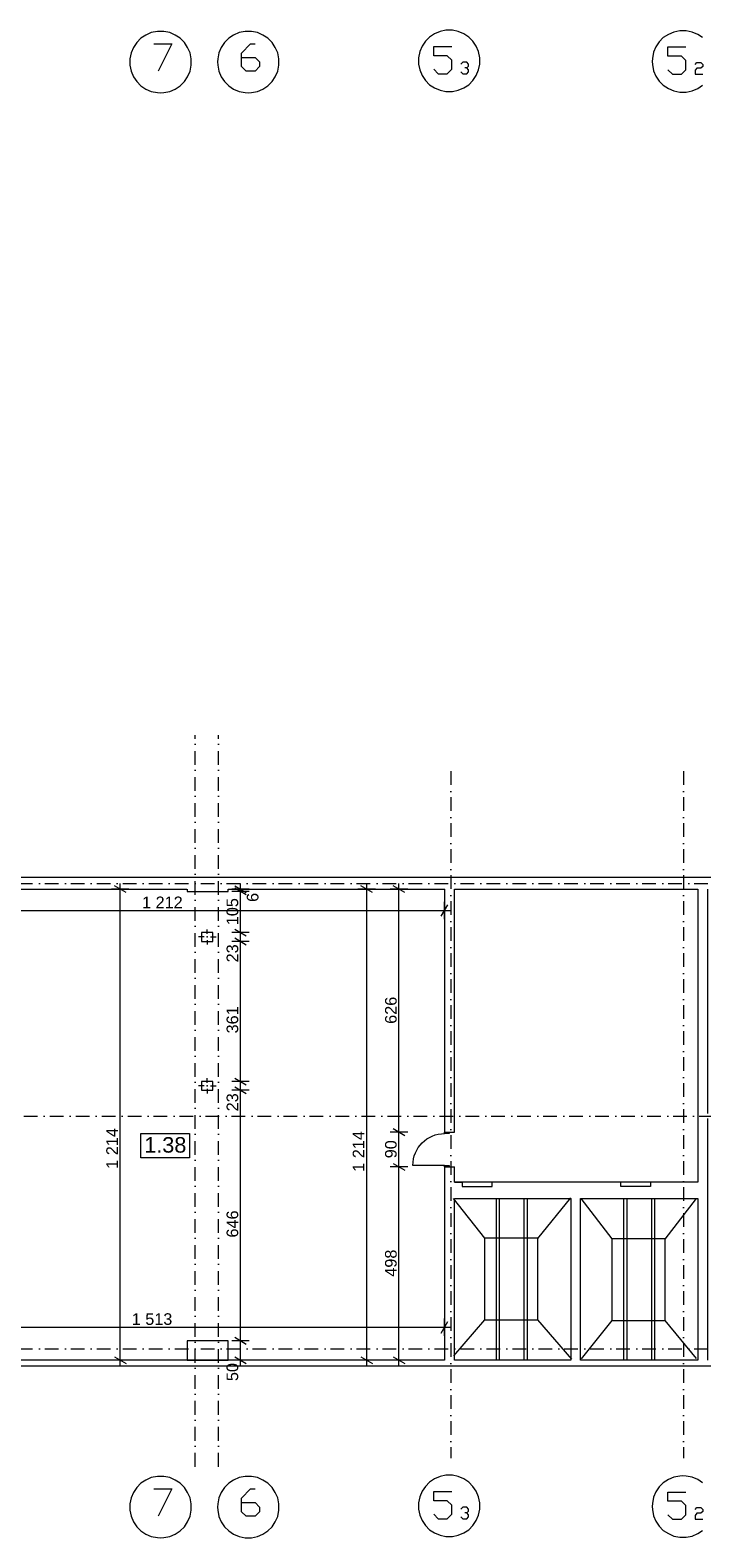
# Model space of a CAD drawing. Extents: x -283435 to 14216, y -77540 to 30522.
# Tile 99 of 177: x -114463 to -97126, y -77540 to -38660. Entities that reach past the tile are written whole.
import ezdxf

# ---------------------------------------------------------------- set-up
doc = ezdxf.new("R2010")
doc.units = 0
doc.header["$MEASUREMENT"] = 0
doc.linetypes.add('Kropki i Kreski', pattern=[670.277762, 352.777767, -176.388884, 0, -141.111112])
for name, color, linetype in [('Drzwi ArchiCAD', 7, 'Continuous'), ('SŁUPY', 7, 'Continuous'), ('WYMIARY', 7, 'Continuous'), ('ŚCIANY', 7, 'Continuous')]:
    doc.layers.add(name, color=color, linetype=linetype)
for name, color, linetype, lineweight in [('Drzwi ArchiCAD_Nr_Pióra__3', 3, 'Continuous', 18), ('Drzwi ArchiCAD_Nr_Pióra__7', 7, 'Continuous', 18), ('LINIE_Nr_Pióra__7', 7, 'Continuous', 18), ('OPISY_Nr_Pióra__65', 65, 'Continuous', 18), ('OPISY_Nr_Pióra__86', 86, 'Continuous', 18), ('OSIE_Nr_Pióra__5', 5, 'Continuous', 18), ('OSIE_Nr_Pióra__7', 7, 'Continuous', 18), ('SŁUPY_Nr_Pióra__20', 20, 'Continuous', 18), ('WYMIARY_Nr_Pióra__4', 4, 'Continuous', 18), ('WYMIARY_Nr_Pióra__5', 5, 'Continuous', 18), ('ŚCIANY_Nr_Pióra__7', 7, 'Continuous', 18)]:
    doc.layers.add(name, color=color, linetype=linetype, lineweight=lineweight)
doc.layers.add('SŁUPY_Nr_Pióra__28', color=7, linetype='Continuous', lineweight=18, true_color=0x260900)
doc.styles.add('GENERATED_STYLE_1', font='arial.ttf')
doc.styles.add('GENERATED_STYLE_2', font='txt')
doc.dimstyles.new('GENERATED_STYLE__1', dxfattribs={"dimtxt": 300, "dimasz": 228, "dimexe": 0.18, "dimexo": 0, "dimgap": 0.09, "dimtad": 1, "dimdec": 0, "dimlfac": 0.1, "dimzin": 0, "dimdsep": 46, "dimtxsty": 'GENERATED_STYLE_2', "dimblk": 'ARROWHEAD_2', "dimblk1": 'ARROWHEAD_2', "dimblk2": 'ARROWHEAD_2', "dimcen": 0.09, "dimclrd": 256, "dimclre": 256, "dimclrt": 256, "dimazin": 0, "dimtfac": 1, "dimtdec": 4, "dimtmove": 0, "dimatfit": 3, "dimfxl": 1, "dimtolj": 1, "dimtzin": 0, "dimarcsym": 0})
doc.dimstyles.new('GENERATED_STYLE__2', dxfattribs={"dimtxt": 300, "dimasz": 228, "dimexe": 0.18, "dimexo": 0, "dimgap": 0.09, "dimtad": 1, "dimtih": 1, "dimtoh": 1, "dimdec": 0, "dimlfac": 0.1, "dimzin": 0, "dimdsep": 46, "dimtxsty": 'GENERATED_STYLE_2', "dimblk": 'ARROWHEAD_2', "dimblk1": 'ARROWHEAD_2', "dimblk2": 'ARROWHEAD_2', "dimcen": 0.09, "dimclrd": 256, "dimclre": 256, "dimclrt": 256, "dimazin": 0, "dimtfac": 1, "dimtdec": 4, "dimtmove": 0, "dimatfit": 3, "dimfxl": 1, "dimtolj": 1, "dimtzin": 0, "dimarcsym": 0})
doc.dimstyles.new('GENERATED_STYLE__3', dxfattribs={"dimtxt": 300, "dimasz": 228, "dimexe": 0.18, "dimexo": 0, "dimgap": 0.09, "dimtad": 1, "dimtih": 1, "dimtoh": 1, "dimdec": 0, "dimlfac": 0.1, "dimzin": 0, "dimdsep": 46, "dimtxsty": 'GENERATED_STYLE_2', "dimblk": 'ARROWHEAD_2', "dimblk1": 'ARROWHEAD_2', "dimblk2": 'ARROWHEAD_2', "dimcen": 0.09, "dimclrd": 256, "dimclre": 256, "dimclrt": 256, "dimazin": 0, "dimtfac": 1, "dimtdec": 4, "dimtmove": 2, "dimatfit": 3, "dimfxl": 1, "dimtolj": 1, "dimtzin": 0, "dimarcsym": 0})
doc.dimstyles.new('GENERATED_STYLE__4', dxfattribs={"dimtxt": 300, "dimasz": 228, "dimexe": 0.18, "dimexo": 0, "dimgap": 0.09, "dimtad": 1, "dimdec": 0, "dimlfac": 0.1, "dimzin": 0, "dimdsep": 46, "dimtxsty": 'GENERATED_STYLE_2', "dimblk": 'ARROWHEAD_2', "dimblk1": 'ARROWHEAD_2', "dimblk2": 'ARROWHEAD_2', "dimcen": 0.09, "dimclrd": 256, "dimclre": 256, "dimclrt": 256, "dimazin": 0, "dimtfac": 1, "dimtdec": 4, "dimtmove": 2, "dimatfit": 3, "dimfxl": 1, "dimtolj": 1, "dimtzin": 0, "dimarcsym": 0})

# ---------------------------------------------------------------- blocks, each defined once
blk = doc.blocks.new('Ściana_399', base_point=(-97226, -60663))
at = {"layer": 'ŚCIANY_Nr_Pióra__7', "linetype": 'Continuous'}
for p, q in [((-97226, -60813), (-97226, -68370)), ((-96976, -66593), (-96976, -60813)), ((-96976, -68370), (-96976, -66723)), ((-97226, -68790), (-97226, -72956)), ((-96976, -72956), (-96976, -68790))]:
    blk.add_line(p, q, dxfattribs=at)
blk = doc.blocks.new('Ściana_212', base_point=(-96976, -68370))
at = {"layer": 'ŚCIANY_Nr_Pióra__7', "linetype": 'Continuous'}
for p, q in [((-97226, -68370), (-103514, -68370)), ((-96976, -68790), (-96976, -68370)), ((-103514, -68790), (-100510, -68790)), ((-100260, -68790), (-97226, -68790))]:
    blk.add_line(p, q, dxfattribs=at)
blk = doc.blocks.new('D1 Drzwi proste 12_133')
at = {"layer": 'Drzwi ArchiCAD_Nr_Pióra__3', "linetype": 'Continuous'}
for p, q in [((410, 0), (410, 820)), ((-410, 0), (-450, 0)), ((-450, 0), (-450, -115)), ((-410, -115), (-410, 0)), ((450, 0), (410, 0)), ((410, 0), (410, -115)), ((450, -115), (450, 0)), ((-450, -115), (-410, -115)), ((410, -115), (450, -115))]:
    blk.add_line(p, q, dxfattribs=at)
blk.add_arc((410, 0), 820, 90, 180, dxfattribs=at)
at = {"layer": 'Drzwi ArchiCAD_Nr_Pióra__7', "linetype": 'Continuous'}
for p, q in [((-450, 0), (-450, -115)), ((450, 0), (450, -115))]:
    blk.add_line(p, q, dxfattribs=at)
blk = doc.blocks.new('Ściana_211', base_point=(-103514, -60663))
at = {"layer": 'ŚCIANY_Nr_Pióra__7', "linetype": 'Continuous'}
for p, q in [((-103764, -60813), (-103764, -67074)), ((-103514, -67074), (-103514, -60813)), ((-103764, -67074), (-103649, -67074)), ((-103649, -67074), (-103514, -67074)), ((-103764, -67974), (-103649, -67974)), ((-103764, -67974), (-103764, -72956)), ((-103649, -67974), (-103514, -67974)), ((-103514, -68370), (-103514, -67974)), ((-103514, -72956), (-103514, -68790))]:
    blk.add_line(p, q, dxfattribs=at)
at = {"layer": 'Drzwi ArchiCAD', "linetype": 'Continuous', "xscale": -1, "rotation": 90}
blk.add_blockref('D1 Drzwi proste 12_133', (-103764, -67524), dxfattribs=at)
blk = doc.blocks.new('Ściana_210', base_point=(-100510, -68370))
at = {"layer": 'ŚCIANY_Nr_Pióra__7', "linetype": 'Continuous'}
for p, q in [((-100510, -68790), (-100510, -72956)), ((-100260, -72956), (-100260, -68790))]:
    blk.add_line(p, q, dxfattribs=at)
blk = doc.blocks.new('Ściana_426', base_point=(-149541, -72956))
at = {"layer": 'ŚCIANY_Nr_Pióra__7', "linetype": 'Continuous'}
for p, q in [((-103764, -72956), (-118892, -72956)), ((-100510, -72956), (-103514, -72956)), ((-97226, -72956), (-100260, -72956)), ((-119611, -73106), (-87783, -73106))]:
    blk.add_line(p, q, dxfattribs=at)
blk = doc.blocks.new('Ściana_446', base_point=(-183855, -60663))
at = {"layer": 'ŚCIANY_Nr_Pióra__7', "linetype": 'Continuous'}
for p, q in [((-110414, -60513), (-183685, -60513)), ((-115881, -60813), (-110414, -60813))]:
    blk.add_line(p, q, dxfattribs=at)
blk = doc.blocks.new('Ściana_500', base_point=(-110414, -72956))
at = {"layer": 'ŚCIANY_Nr_Pióra__7', "linetype": 'Continuous'}
for p, q in [((-109354, -72456), (-110414, -72456)), ((-110414, -72456), (-110414, -72956)), ((-109354, -72956), (-109354, -72456)), ((-110414, -72956), (-109354, -72956))]:
    blk.add_line(p, q, dxfattribs=at)
blk = doc.blocks.new('Ściana_501', base_point=(-110414, -60873))
at = {"layer": 'ŚCIANY_Nr_Pióra__7', "linetype": 'Continuous'}
for p, q in [((-109354, -60513), (-110414, -60513)), ((-110414, -60813), (-110414, -60873)), ((-110414, -60873), (-109354, -60873)), ((-109354, -60873), (-109354, -60813))]:
    blk.add_line(p, q, dxfattribs=at)
blk = doc.blocks.new('Ściana_502', base_point=(-109354, -60663))
at = {"layer": 'ŚCIANY_Nr_Pióra__7', "linetype": 'Continuous'}
for p, q in [((10897, -60513), (-109354, -60513)), ((-109354, -60813), (-103764, -60813)), ((-103514, -60813), (-97226, -60813))]:
    blk.add_line(p, q, dxfattribs=at)
blk = doc.blocks.new('Słup_160', base_point=(-109891, -65884))
at = {"layer": 'SŁUPY_Nr_Pióra__20', "linetype": 'Continuous'}
for p, q in [((-109891, -65804), (-109891, -65689)), ((-109971, -65884), (-110116, -65884)), ((-109891, -65964), (-109891, -66079)), ((-109811, -65884), (-109666, -65884))]:
    blk.add_line(p, q, dxfattribs=at)
blk.add_point((-109891, -65884), dxfattribs=at)
at = {"layer": 'SŁUPY_Nr_Pióra__28', "linetype": 'Continuous', "flags": 128}
blk.add_lwpolyline([(-109746, -65999), (-109746, -65769), (-110036, -65769), (-110036, -65999)], close=True, dxfattribs=at)
blk = doc.blocks.new('Słup_161', base_point=(-109891, -62043))
at = {"layer": 'SŁUPY_Nr_Pióra__20', "linetype": 'Continuous'}
for p, q in [((-109971, -62043), (-110116, -62043)), ((-109891, -61963), (-109891, -61848)), ((-109891, -62123), (-109891, -62238)), ((-109811, -62043), (-109666, -62043))]:
    blk.add_line(p, q, dxfattribs=at)
blk.add_point((-109891, -62043), dxfattribs=at)
at = {"layer": 'SŁUPY_Nr_Pióra__28', "linetype": 'Continuous', "flags": 128}
blk.add_lwpolyline([(-109746, -62158), (-109746, -61928), (-110036, -61928), (-110036, -62158)], close=True, dxfattribs=at)
blk = doc.blocks.new('*D2104')
at = {"layer": 'WYMIARY_Nr_Pióra__4', "linetype": 'Continuous', "transparency": 16777216}
for p, q in [((-118892, -72333), (-118892, -71883)), ((-103764, -72333), (-103764, -71883)), ((-118805, -71958), (-118979, -72258)), ((-118892, -72108), (-103764, -72108)), ((-103851, -72258), (-103678, -71958)), ((-103764, -72108), (-103618, -72108))]:
    blk.add_line(p, q, dxfattribs=at)
at = {"layer": 'WYMIARY_Nr_Pióra__5', "transparency": 16777216, "insert": (-111841, -71748), "char_height": 300, "attachment_point": 1, "style": 'GENERATED_STYLE_1'}
blk.add_mtext('{1\xa0513}', dxfattribs=at)
blk = doc.blocks.new('ARROWHEAD_2')
at = {"linetype": 'Continuous'}
for p, q in [((0, 0), (-1, 0)), ((-0.38, -0.66), (0.38, 0.66))]:
    blk.add_line(p, q, dxfattribs=at)
blk = doc.blocks.new('*D2119')
at = {"layer": 'WYMIARY_Nr_Pióra__4', "linetype": 'Continuous', "transparency": 16777216}
for p, q in [((-115794, -61212), (-115967, -61512)), ((-115881, -61587), (-115881, -61137)), ((-115881, -61362), (-103764, -61362)), ((-103851, -61512), (-103678, -61212)), ((-103764, -61587), (-103764, -61137)), ((-103764, -61362), (-103618, -61362))]:
    blk.add_line(p, q, dxfattribs=at)
at = {"layer": 'WYMIARY_Nr_Pióra__5', "transparency": 16777216, "insert": (-111574, -61002), "char_height": 300, "attachment_point": 1, "style": 'GENERATED_STYLE_1'}
blk.add_mtext('{1\xa0212}', dxfattribs=at)
blk = doc.blocks.new('*D2120')
at = {"layer": 'WYMIARY_Nr_Pióra__4', "linetype": 'Continuous', "transparency": 16777216}
for p, q in [((-104718, -67974), (-105168, -67974)), ((-105093, -67887), (-104793, -68061)), ((-104943, -72956), (-104943, -67974)), ((-104718, -72956), (-105168, -72956)), ((-105093, -72869), (-104793, -73042)), ((-104943, -73103), (-104943, -72956))]:
    blk.add_line(p, q, dxfattribs=at)
at = {"layer": 'WYMIARY_Nr_Pióra__5', "transparency": 16777216, "insert": (-105303, -70806), "char_height": 300, "attachment_point": 1, "rotation": 90, "style": 'GENERATED_STYLE_1'}
blk.add_mtext('{498}', dxfattribs=at)
blk = doc.blocks.new('*D2121')
at = {"layer": 'WYMIARY_Nr_Pióra__4', "linetype": 'Continuous', "transparency": 16777216}
for p, q in [((-104718, -67074), (-105168, -67074)), ((-105093, -66987), (-104793, -67161)), ((-104943, -67974), (-104943, -67074)), ((-104718, -67974), (-105168, -67974)), ((-105093, -67887), (-104793, -68061))]:
    blk.add_line(p, q, dxfattribs=at)
at = {"layer": 'WYMIARY_Nr_Pióra__5', "transparency": 16777216, "insert": (-105303, -67752), "char_height": 300, "attachment_point": 1, "rotation": 90, "style": 'GENERATED_STYLE_1'}
blk.add_mtext('{90}', dxfattribs=at)
blk = doc.blocks.new('*D2122')
at = {"layer": 'WYMIARY_Nr_Pióra__4', "linetype": 'Continuous', "transparency": 16777216}
for p, q in [((-104718, -60813), (-105168, -60813)), ((-104793, -60900), (-105093, -60726)), ((-104943, -60813), (-104943, -60666)), ((-104943, -67074), (-104943, -60813)), ((-104718, -67074), (-105168, -67074)), ((-105093, -66987), (-104793, -67161))]:
    blk.add_line(p, q, dxfattribs=at)
at = {"layer": 'WYMIARY_Nr_Pióra__5', "transparency": 16777216, "insert": (-105303, -64285), "char_height": 300, "attachment_point": 1, "rotation": 90, "style": 'GENERATED_STYLE_1'}
blk.add_mtext('{626}', dxfattribs=at)
blk = doc.blocks.new('*D2123')
at = {"layer": 'WYMIARY_Nr_Pióra__4', "linetype": 'Continuous', "transparency": 16777216}
for p, q in [((-105552, -60813), (-106002, -60813)), ((-105627, -60900), (-105927, -60726)), ((-105777, -60813), (-105777, -60666)), ((-105777, -72956), (-105777, -60813)), ((-105552, -72956), (-106002, -72956)), ((-105927, -72869), (-105627, -73042)), ((-105777, -73103), (-105777, -72956))]:
    blk.add_line(p, q, dxfattribs=at)
at = {"layer": 'WYMIARY_Nr_Pióra__5', "transparency": 16777216, "insert": (-106137, -68099), "char_height": 300, "attachment_point": 1, "rotation": 90, "style": 'GENERATED_STYLE_1'}
blk.add_mtext('{1\xa0214}', dxfattribs=at)
blk = doc.blocks.new('*D2379')
at = {"layer": 'WYMIARY_Nr_Pióra__4', "linetype": 'Continuous', "transparency": 16777216}
for p, q in [((-108808, -72456), (-109258, -72456)), ((-109183, -72369), (-108883, -72542)), ((-109033, -72956), (-109033, -72456)), ((-108808, -72956), (-109258, -72956)), ((-109183, -72869), (-108883, -73042)), ((-109033, -73103), (-109033, -72956))]:
    blk.add_line(p, q, dxfattribs=at)
at = {"layer": 'WYMIARY_Nr_Pióra__5', "transparency": 16777216, "insert": (-109393, -73498), "char_height": 300, "attachment_point": 1, "rotation": 90, "style": 'GENERATED_STYLE_1'}
blk.add_mtext('{50}', dxfattribs=at)
blk = doc.blocks.new('*D2380')
at = {"layer": 'WYMIARY_Nr_Pióra__4', "linetype": 'Continuous', "transparency": 16777216}
for p, q in [((-108808, -65999), (-109258, -65999)), ((-109183, -65912), (-108883, -66085)), ((-109033, -72456), (-109033, -65999)), ((-108808, -72456), (-109258, -72456)), ((-109183, -72369), (-108883, -72542))]:
    blk.add_line(p, q, dxfattribs=at)
at = {"layer": 'WYMIARY_Nr_Pióra__5', "transparency": 16777216, "char_height": 300, "attachment_point": 1, "rotation": 90, "style": 'GENERATED_STYLE_1'}
for s, insert in [('{23}', (-109393, -66541)), ('{646}', (-109393, -69796))]:
    blk.add_mtext(s, dxfattribs=dict(at, insert=insert))
blk = doc.blocks.new('*D2381')
at = {"layer": 'WYMIARY_Nr_Pióra__4', "linetype": 'Continuous', "transparency": 16777216}
for p, q in [((-109183, -65682), (-108883, -65855)), ((-108808, -65769), (-109258, -65769)), ((-108808, -65999), (-109258, -65999)), ((-109183, -65912), (-108883, -66085)), ((-109033, -65999), (-109033, -65769))]:
    blk.add_line(p, q, dxfattribs=at)
blk = doc.blocks.new('*D2382')
at = {"layer": 'WYMIARY_Nr_Pióra__4', "linetype": 'Continuous', "transparency": 16777216}
for p, q in [((-108808, -62158), (-109258, -62158)), ((-109183, -62071), (-108883, -62245)), ((-109033, -65769), (-109033, -62158)), ((-109183, -65682), (-108883, -65855)), ((-108808, -65769), (-109258, -65769))]:
    blk.add_line(p, q, dxfattribs=at)
at = {"layer": 'WYMIARY_Nr_Pióra__5', "transparency": 16777216, "char_height": 300, "attachment_point": 1, "rotation": 90, "style": 'GENERATED_STYLE_1'}
for s, insert in [('{23}', (-109393, -62700)), ('{361}', (-109393, -64532))]:
    blk.add_mtext(s, dxfattribs=dict(at, insert=insert))
blk = doc.blocks.new('*D2383')
at = {"layer": 'WYMIARY_Nr_Pióra__4', "linetype": 'Continuous', "transparency": 16777216}
for p, q in [((-108808, -61928), (-109258, -61928)), ((-108808, -62158), (-109258, -62158)), ((-109183, -61841), (-108883, -62015)), ((-109183, -62071), (-108883, -62245)), ((-109033, -62158), (-109033, -61928))]:
    blk.add_line(p, q, dxfattribs=at)
blk = doc.blocks.new('*D2384')
at = {"layer": 'WYMIARY_Nr_Pióra__4', "linetype": 'Continuous', "transparency": 16777216}
for p, q in [((-108808, -60873), (-109258, -60873)), ((-109183, -60726), (-108883, -60900)), ((-108883, -60960), (-109183, -60786)), ((-109033, -61928), (-109033, -60873)), ((-108808, -61928), (-109258, -61928)), ((-109183, -61841), (-108883, -62015))]:
    blk.add_line(p, q, dxfattribs=at)
at = {"layer": 'WYMIARY_Nr_Pióra__5', "transparency": 16777216, "char_height": 300, "attachment_point": 1, "rotation": 90, "style": 'GENERATED_STYLE_1'}
for s, insert in [('{6}', (-108871, -61141)), ('{105}', (-109393, -61742))]:
    blk.add_mtext(s, dxfattribs=dict(at, insert=insert))
blk = doc.blocks.new('*D2385')
at = {"layer": 'WYMIARY_Nr_Pióra__4', "linetype": 'Continuous', "transparency": 16777216}
for p, q in [((-108808, -60813), (-109258, -60813)), ((-108808, -60873), (-109258, -60873)), ((-109183, -60726), (-108883, -60900)), ((-108883, -60960), (-109183, -60786)), ((-109033, -60813), (-109033, -60666)), ((-109033, -60873), (-109033, -60813))]:
    blk.add_line(p, q, dxfattribs=at)
blk = doc.blocks.new('*D2386')
at = {"layer": 'WYMIARY_Nr_Pióra__4', "linetype": 'Continuous', "transparency": 16777216}
for p, q in [((-111913, -60813), (-112363, -60813)), ((-111988, -60900), (-112288, -60726)), ((-112138, -60813), (-112138, -60666)), ((-112138, -72956), (-112138, -60813)), ((-111913, -72956), (-112363, -72956)), ((-112288, -72869), (-111988, -73042)), ((-112138, -73103), (-112138, -72956))]:
    blk.add_line(p, q, dxfattribs=at)
at = {"layer": 'WYMIARY_Nr_Pióra__5', "transparency": 16777216, "insert": (-112498, -68022), "char_height": 300, "attachment_point": 1, "rotation": 90, "style": 'GENERATED_STYLE_1'}
blk.add_mtext('{1\xa0214}', dxfattribs=at)

msp = doc.modelspace()

# ---------------------------------------------------------------- linework, layer by layer
at = {"layer": 'LINIE_Nr_Pióra__7', "linetype": 'Continuous'}
for p, q in [((-103314.3, -68370.3), (-103314.3, -68480.3)), ((-102534.3, -68480.3), (-102534.3, -68370.3)), ((-99215.6, -68480.3), (-99215.6, -68370.3)), ((-97225.6, -68370.3), (-98455.6, -68370.3)), ((-98455.6, -68370.3), (-98455.6, -68480.3)), ((-103314.3, -68480.3), (-102534.3, -68480.3)), ((-98455.6, -68480.3), (-99215.6, -68480.3))]:
    msp.add_line(p, q, dxfattribs=at)
at = {"layer": 'LINIE_Nr_Pióra__7', "linetype": 'Continuous', "flags": 128}
for points in [[(-102728.1, -69809.7), (-103538.5, -68790.3)], [(-102424.8, -72955.8), (-102424.8, -68795.3)], [(-102346.3, -72955.8), (-102346.3, -68795.3)], [(-101708.3, -72955.8), (-101708.3, -68795.3)], [(-101624.7, -72955.8), (-101624.7, -68795.3)], [(-101358.3, -69820), (-100511.3, -68774.6)], [(-99439.4, -69830.4), (-100244.5, -68790.3)], [(-99135.9, -72955.8), (-99135.9, -68795.3)], [(-99057.3, -72955.8), (-99057.3, -68795.3)], [(-98419.4, -72955.8), (-98419.4, -68795.3)], [(-98335.8, -72955.8), (-98335.8, -68795.3)], [(-98069.3, -69840.8), (-97262.4, -68790.3)], [(-102738.8, -69809.7), (-102738.8, -71916.7)], [(-101358.3, -69809.7), (-102738.8, -69809.7)], [(-101358.3, -71916.7), (-101358.3, -69809.7)], [(-99449.8, -69830.4), (-99449.8, -71937.8)], [(-98069.3, -69830.4), (-99449.8, -69830.4)], [(-98069.3, -71937.8), (-98069.3, -69830.4)], [(-102738.8, -71916.7), (-103538.5, -72846.2)], [(-102738.8, -71916.7), (-101358.3, -71916.7)], [(-100479.9, -72929.7), (-101358.3, -71916.7)], [(-99449.8, -71937.8), (-100244.5, -72919.4)], [(-99449.8, -71937.8), (-98069.3, -71937.8)], [(-97262.4, -72914), (-98069.3, -71937.8)]]:
    msp.add_lwpolyline(points, dxfattribs=at)
at = {"layer": 'OPISY_Nr_Pióra__65', "linetype": 'Continuous', "flags": 128}
msp.add_lwpolyline([(-111604.2, -67114.5), (-110345.4, -67114.5), (-110345.4, -67743), (-111604.2, -67743)], close=True, dxfattribs=at)
at = {"layer": 'OSIE_Nr_Pióra__5', "linetype": 'Kropki i Kreski'}
for p, q in [((-103602.8, -57768.3), (-103602.8, -75484.6)), ((-97602.8, -57768.3), (-97602.8, -75484.6))]:
    msp.add_line(p, q, dxfattribs=at)
at = {"layer": 'OSIE_Nr_Pióra__7', "linetype": 'Kropki i Kreski'}
for p, q in [((-110203.7, -75704.3), (-110203.7, -56842.9)), ((-109603.3, -75704.3), (-109603.3, -56842.9)), ((-230728.9, -60663), (11369.3, -60663)), ((-233283.4, -66663), (11369.3, -66663)), ((-103514.3, -68370.3), (-103314.3, -68370.3)), ((-230728.9, -72663), (11369.3, -72663))]:
    msp.add_line(p, q, dxfattribs=at)
at = {"layer": 'OSIE_Nr_Pióra__7', "linetype": 'Continuous', "flags": 128}
for points in [[(-111889.1, -39480.9), (-111889.1, -39564.5), (-111857.7, -39715.9), (-111794.9, -39862.4), (-111711.3, -39988.1), (-111601.6, -40092.4), (-111475.9, -40181.4), (-111334.8, -40238.9), (-111178, -40270.3), (-111099.4, -40275.6), (-111015.8, -40270.3), (-110859, -40238.9), (-110717.9, -40181.4), (-110592.2, -40092.4), (-110482.5, -39988.1), (-110398.9, -39862.4), (-110336.1, -39715.9), (-110304.7, -39564.5), (-110304.7, -39480.9), (-110304.7, -39402.3), (-110336.1, -39245.5), (-110398.9, -39104.4), (-110482.5, -38978.7), (-110592.2, -38869), (-110717.9, -38785.4), (-110859, -38722.6), (-111015.8, -38691.2), (-111099.4, -38691.2), (-111178, -38691.2), (-111334.8, -38722.6), (-111475.9, -38785.4), (-111601.6, -38869), (-111711.3, -38978.7), (-111794.9, -39104.4), (-111857.7, -39245.5), (-111889.1, -39402.3)], [(-109624.9, -39480.9), (-109619.6, -39564.5), (-109588.5, -39721.3), (-109531, -39862.4), (-109442, -39988.1), (-109337.4, -40097.8), (-109212, -40181.4), (-109065.6, -40238.9), (-108913.8, -40270.3), (-108830.2, -40275.6), (-108751.6, -40270.3), (-108594.8, -40238.9), (-108453.7, -40181.4), (-108328.3, -40097.8), (-108218.4, -39988.1), (-108134.8, -39862.4), (-108071.9, -39721.3), (-108040.8, -39564.5), (-108040.8, -39480.9), (-108040.8, -39402.3), (-108071.9, -39245.5), (-108134.8, -39104.4), (-108218.4, -38978.7), (-108328.3, -38869), (-108453.7, -38785.4), (-108594.8, -38722.6), (-108751.6, -38691.2), (-108830.2, -38691.2), (-108913.8, -38691.2), (-109065.6, -38722.6), (-109212, -38785.4), (-109337.4, -38869), (-109442, -38978.7), (-109531, -39104.4), (-109588.5, -39245.5), (-109619.6, -39402.3)], [(-104443.3, -39449.5), (-104437.9, -39533), (-104406.5, -39684.8), (-104343.9, -39831), (-104260.4, -39956.7), (-104155.7, -40066.3), (-104025, -40149.9), (-103883.9, -40207.4), (-103732.1, -40238.9), (-103648.5, -40244.2), (-103564.9, -40238.9), (-103413.1, -40207.4), (-103272, -40149.9), (-103141.3, -40066.3), (-103036.7, -39956.7), (-102947.7, -39831), (-102890.2, -39684.8), (-102858.8, -39533), (-102853.8, -39449.5), (-102858.8, -39370.9), (-102890.2, -39214.1), (-102947.7, -39073), (-103036.7, -38947.6), (-103141.3, -38837.6), (-103272, -38754), (-103413.1, -38691.2), (-103564.9, -38659.7), (-103648.5, -38659.7), (-103732.1, -38659.7), (-103883.9, -38691.2), (-104025, -38754), (-104155.7, -38837.6), (-104260.4, -38947.6), (-104343.9, -39073), (-104406.5, -39214.1), (-104437.9, -39370.9)], [(-111889.1, -76744.8), (-111889.1, -76828.7), (-111857.7, -76980.2), (-111794.9, -77126.6), (-111711.3, -77252), (-111601.6, -77356.6), (-111475.9, -77445.6), (-111334.8, -77503.1), (-111178, -77534.5), (-111099.4, -77539.8), (-111015.8, -77534.5), (-110859, -77503.1), (-110717.9, -77445.6), (-110592.2, -77356.6), (-110482.5, -77252), (-110398.9, -77126.6), (-110336.1, -76980.2), (-110304.7, -76828.7), (-110304.7, -76744.8), (-110304.7, -76666.5), (-110336.1, -76509.7), (-110398.9, -76368.3), (-110482.5, -76242.9), (-110592.2, -76133.2), (-110717.9, -76049.4), (-110859, -75986.8), (-111015.8, -75955.4), (-111099.4, -75955.4), (-111178, -75955.4), (-111334.8, -75986.8), (-111475.9, -76049.4), (-111601.6, -76133.2), (-111711.3, -76242.9), (-111794.9, -76368.3), (-111857.7, -76509.7), (-111889.1, -76666.5)], [(-109624.9, -76744.8), (-109619.6, -76828.7), (-109588.5, -76985.5), (-109531, -77126.6), (-109442, -77252), (-109337.4, -77362), (-109212, -77445.6), (-109065.6, -77503.1), (-108913.8, -77539.8), (-108830.2, -77539.8), (-108751.6, -77539.8), (-108594.8, -77503.1), (-108453.7, -77445.6), (-108328.3, -77362), (-108218.4, -77252), (-108134.8, -77126.6), (-108071.9, -76985.5), (-108040.8, -76828.7), (-108040.8, -76744.8), (-108040.8, -76666.5), (-108071.9, -76509.7), (-108134.8, -76368.3), (-108218.4, -76242.9), (-108328.3, -76133.2), (-108453.7, -76049.4), (-108594.8, -75986.8), (-108751.6, -75955.4), (-108830.2, -75955.4), (-108913.8, -75955.4), (-109065.6, -75986.8), (-109212, -76049.4), (-109337.4, -76133.2), (-109442, -76242.9), (-109531, -76368.3), (-109588.5, -76509.7), (-109619.6, -76666.5)], [(-104443.3, -76713.7), (-104437.9, -76797.3), (-104406.5, -76954.1), (-104343.9, -77095.2), (-104260.4, -77220.9), (-104155.7, -77330.6), (-104025, -77414.1), (-103883.9, -77471.7), (-103732.1, -77503.1), (-103648.5, -77508.4), (-103564.9, -77503.1), (-103413.1, -77471.7), (-103272, -77414.1), (-103141.3, -77330.6), (-103036.7, -77220.9), (-102947.7, -77095.2), (-102890.2, -76954.1), (-102858.8, -76797.3), (-102853.8, -76713.7), (-102858.8, -76635.1), (-102890.2, -76478.3), (-102947.7, -76337.2), (-103036.7, -76211.5), (-103141.3, -76101.8), (-103272, -76018.2), (-103413.1, -75955.4), (-103564.9, -75924), (-103648.5, -75924), (-103732.1, -75924), (-103883.9, -75955.4), (-104025, -76018.2), (-104155.7, -76101.8), (-104260.4, -76211.5), (-104343.9, -76337.2), (-104406.5, -76478.3), (-104437.9, -76635.1)]]:
    msp.add_lwpolyline(points, close=True, dxfattribs=at)
for points in [[(-97107.4, -38853.3), (-97232.8, -38769.7), (-97379.2, -38712.2), (-97530.7, -38675.5), (-97614.6, -38675.5), (-97692.8, -38675.5), (-97849.6, -38712.2), (-97991, -38769.7), (-98121.8, -38853.3), (-98226.1, -38963), (-98310, -39088.7), (-98372.6, -39229.8), (-98404, -39386.6), (-98409.3, -39470.2), (-98404, -39548.8), (-98372.6, -39705.6), (-98310, -39846.7), (-98226.1, -39972.4), (-98121.8, -40082), (-97991, -40165.6), (-97849.6, -40228.5), (-97692.8, -40259.9), (-97614.6, -40259.9), (-97530.7, -40259.9), (-97379.2, -40228.5), (-97232.8, -40165.6), (-97107.4, -40082)], [(-111271.9, -39015.5), (-110806.5, -39015.5), (-111156.9, -39715.9)], [(-109008.1, -39365.9), (-108657.7, -39365.9), (-108542.7, -39480.9), (-108542.7, -39600.9), (-108657.7, -39715.9), (-108887.7, -39715.9), (-109008.1, -39600.9), (-109008.1, -39250.8), (-108772.7, -39015.5), (-108657.7, -39015.5)], [(-104045.7, -39669.1), (-103930.7, -39784.1), (-103695.6, -39784.1), (-103580.6, -39669.1), (-103580.6, -39433.7), (-103695.6, -39318.7), (-104045.7, -39318.7), (-104045.7, -39083.4), (-103580.6, -39083.4)], [(-98001.4, -39679.5), (-97886.4, -39794.5), (-97651, -39794.5), (-97536, -39679.5), (-97536, -39444.1), (-97651, -39329.1), (-98001.4, -39329.1), (-98001.4, -39093.7), (-97536, -39093.7)], [(-103193.5, -39632.4), (-103146.6, -39585.2), (-103146.6, -39533), (-103193.5, -39485.9), (-103292.8, -39485.9), (-103345.3, -39533)], [(-103345.3, -39737), (-103292.8, -39784.1), (-103193.5, -39784.1), (-103146.6, -39737), (-103146.6, -39684.8), (-103193.5, -39632.4), (-103246, -39632.4)], [(-97300.6, -39543.4), (-97253.5, -39491.3), (-97149.2, -39491.3), (-97102, -39543.4), (-97102, -39595.9), (-97149.2, -39642.7), (-97253.5, -39642.7), (-97300.6, -39695.2), (-97300.6, -39794.5), (-97102, -39794.5)], [(-97107.4, -76117.5), (-97232.8, -76033.9), (-97379.2, -75976.1), (-97530.7, -75945), (-97614.6, -75939.7), (-97692.8, -75945), (-97849.6, -75976.1), (-97991, -76033.9), (-98121.8, -76117.5), (-98226.1, -76227.2), (-98310, -76352.6), (-98372.6, -76494), (-98404, -76650.8), (-98409.3, -76734.4), (-98404, -76813), (-98372.6, -76969.8), (-98310, -77110.9), (-98226.1, -77236.3), (-98121.8, -77346.3), (-97991, -77429.9), (-97849.6, -77492.7), (-97692.8, -77524.1), (-97614.6, -77524.1), (-97530.7, -77524.1), (-97379.2, -77492.7), (-97232.8, -77429.9), (-97107.4, -77346.3)], [(-111271.9, -76279.7), (-110806.5, -76279.7), (-111156.9, -76980.2)], [(-109008.1, -76629.8), (-108657.7, -76629.8), (-108542.7, -76744.8), (-108542.7, -76865.1), (-108657.7, -76980.2), (-108887.7, -76980.2), (-109008.1, -76865.1), (-109008.1, -76514.8), (-108772.7, -76279.7), (-108657.7, -76279.7)], [(-104045.7, -76933), (-103930.7, -77048), (-103695.6, -77048), (-103580.6, -76933), (-103580.6, -76698), (-103695.6, -76582.9), (-104045.7, -76582.9), (-104045.7, -76347.6), (-103580.6, -76347.6)], [(-98001.4, -76943.7), (-97886.4, -77058.7), (-97651, -77058.7), (-97536, -76943.7), (-97536, -76708.3), (-97651, -76593.3), (-98001.4, -76593.3), (-98001.4, -76357.9), (-97536, -76357.9)], [(-103193.5, -76896.6), (-103146.6, -76849.4), (-103146.6, -76797.3), (-103193.5, -76750.1), (-103292.8, -76750.1), (-103345.3, -76797.3)], [(-103345.3, -77001.2), (-103292.8, -77048), (-103193.5, -77048), (-103146.6, -77001.2), (-103146.6, -76948.7), (-103193.5, -76896.6), (-103246, -76896.6)], [(-97300.6, -76807.6), (-97253.5, -76760.5), (-97149.2, -76760.5), (-97102, -76807.6), (-97102, -76859.8), (-97149.2, -76906.9), (-97253.5, -76906.9), (-97300.6, -76959.4), (-97300.6, -77058.7), (-97102, -77058.7)]]:
    msp.add_lwpolyline(points, dxfattribs=at)

# ---------------------------------------------------------------- block references
at = {"layer": 'SŁUPY'}
for name, p in [('Słup_161', (-109890.6, -62042.9)), ('Słup_160', (-109890.6, -65883.7))]:
    msp.add_blockref(name, p, dxfattribs=at)
at = {"layer": 'ŚCIANY'}
for name, p in [('Ściana_446', (-183855.4, -60663)), ('Ściana_501', (-110413.9, -60873)), ('Ściana_502', (-109353.9, -60663)), ('Ściana_211', (-103514.3, -60663)), ('Ściana_399', (-97225.6, -60663)), ('Ściana_212', (-96975.6, -68370.3)), ('Ściana_210', (-100510.3, -68370.3)), ('Ściana_500', (-110413.9, -72955.8)), ('Ściana_426', (-149541.4, -72955.8))]:
    msp.add_blockref(name, p, dxfattribs=at)

# ---------------------------------------------------------------- texts
at = {"layer": 'OPISY_Nr_Pióra__86', "linetype": 'Continuous', "insert": (-110974.8, -67205.9), "char_height": 400, "attachment_point": 2, "style": 'GENERATED_STYLE_1'}
msp.add_mtext('{1.38}', dxfattribs=at)

# ---------------------------------------------------------------- dimensions: what is measured, and where the dimension line sits
at = {"layer": 'WYMIARY', "linetype": 'Continuous'}
for base, p1, p2, dimstyle, picture, middle in [((-169492.4, -61362.3), (-115880.6, -60663), (-103764.3, -60813), 'GENERATED_STYLE__3', '*D2119', (-111060, -61152.3)), ((-133900.3, -72107.7), (-118892.1, -72955.8), (-103764.3, -72955.8), 'GENERATED_STYLE__2', '*D2104', (-111326.8, -71897.7))]:
    dim = msp.add_linear_dim(base=base, p1=p1, p2=p2, dimstyle=dimstyle, dxfattribs=at)
    dim.commit()
    dim.dimension.update_dxf_attribs({"geometry": picture, "text_midpoint": middle})
for base, p1, p2, dimstyle, picture, middle in [((-112138.5, -72955.8), (-110413.9, -72955.8), (-110413.9, -60813), 'GENERATED_STYLE__4', '*D2386', (-112348.5, -67507.7)), ((-109032.7, -72955.8), (-109745.6, -61927.9), (-109353.9, -60873), 'GENERATED_STYLE__1', '*D2384', (-109242.7, -61404.6)), ((-109032.7, -72955.8), (-109353.9, -60873), (-109353.9, -60813), 'GENERATED_STYLE__4', '*D2385', (-108721, -61028.3)), ((-105776.9, -72955.8), (-103764.3, -72955.8), (-103764.3, -60813), 'GENERATED_STYLE__4', '*D2123', (-105986.9, -67584.4)), ((-104943.1, -72955.8), (-103764.3, -67074), (-103764.3, -60813), 'GENERATED_STYLE__1', '*D2122', (-105153.1, -63947.6)), ((-109032.7, -72955.8), (-109745.6, -62157.9), (-109745.6, -61927.9), 'GENERATED_STYLE__1', '*D2383', (-109242.7, -62475)), ((-109032.7, -72955.8), (-109745.6, -65768.7), (-109745.6, -62157.9), 'GENERATED_STYLE__1', '*D2382', (-109242.7, -64195.1)), ((-109032.7, -72955.8), (-109745.6, -65998.7), (-109745.6, -65768.7), 'GENERATED_STYLE__1', '*D2381', (-109242.7, -66315.8)), ((-109032.7, -72955.8), (-109353.9, -72455.8), (-109745.6, -65998.7), 'GENERATED_STYLE__1', '*D2380', (-109242.7, -69459)), ((-104943.1, -72955.8), (-103764.3, -67974), (-103764.3, -67074), 'GENERATED_STYLE__1', '*D2121', (-105153.1, -67526.7)), ((-104943.1, -72955.8), (-103764.3, -72955.8), (-103764.3, -67974), 'GENERATED_STYLE__1', '*D2120', (-105153.1, -70469)), ((-109032.7, -72955.8), (-109353.9, -72955.8), (-109353.9, -72455.8), 'GENERATED_STYLE__1', '*D2379', (-109242.7, -73272.9))]:
    dim = msp.add_linear_dim(base=base, p1=p1, p2=p2, angle=90, dimstyle=dimstyle, dxfattribs=at)
    dim.commit()
    dim.dimension.update_dxf_attribs({"geometry": picture, "text_midpoint": middle})

doc.saveas('drawing.dxf')
